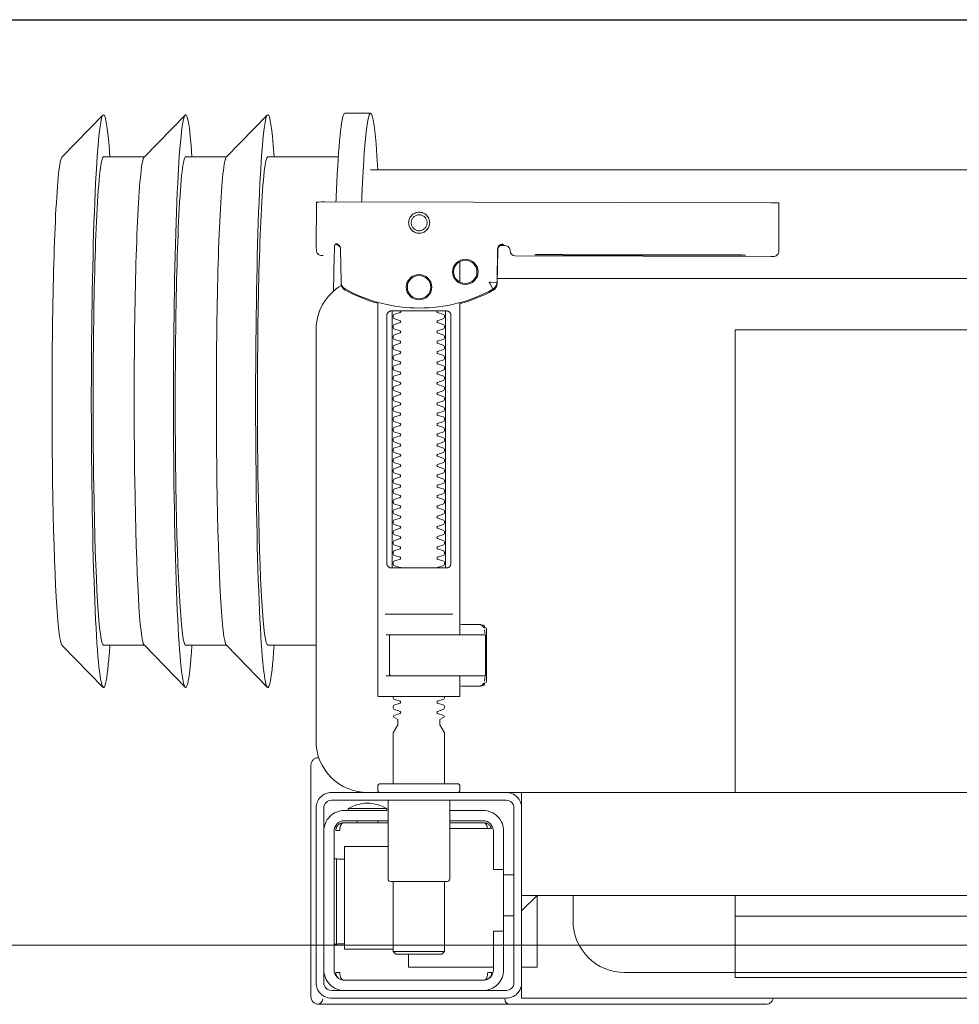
# Model space of a CAD drawing. Header units: metres. Extents: x 7408630 to 15602436, y 5561464 to 13303678.
# Tile 24 of 123: x 7412366 to 7412384, y 5563732 to 5563752. Entities that reach past the tile are written whole.
import ezdxf
from ezdxf.enums import TextEntityAlignment as Align

# ---------------------------------------------------------------- set-up
doc = ezdxf.new("R2010")
doc.units = ezdxf.units.M
doc.header["$MEASUREMENT"] = 0
for name, color, linetype, lineweight in [('!! 0_ Istn-sciany', 3, 'Continuous', 30), ('!! 0_Opis_pom', 9, 'Continuous', 13), ('!! 1_OPIS POM NOWE', 140, 'Continuous', 5), ('!! 2 ZABUDOWA GK-MDF', 54, 'Continuous', 13), ('Granica', 112, 'Continuous', 80)]:
    doc.layers.add(name, color=color, linetype=linetype, lineweight=lineweight)
doc.layers.add('!!_@ wypos sanit nd', color=7, linetype='Continuous', lineweight=0, plot=False)
doc.styles.add('ARIAL', font='tahoma.ttf')

# ---------------------------------------------------------------- blocks, each defined once
blk = doc.blocks.new('99400_TOP')
for points in [[(-0.24944, 0.17326), (-0.24147, 0.18145)], [(-0.24136, 0.17331), (-0.23341, 0.17331), (-0.22548, 0.18145)], [(-0.22538, 0.17331), (-0.21743, 0.17331), (-0.2095, 0.18145)], [(-0.18941, 0.18181), (-0.19441, 0.18181)], [(-0.19567, 0.17331), (-0.20939, 0.17331)], [(-0.18941, 0.17081), (-0.04454, 0.17081), (-0.04035, 0.17071), (-0.03616, 0.17042), (-0.032, 0.16993), (-0.02786, 0.16925), (-0.02376, 0.16837), (-0.0197, 0.16731), (-0.0157, 0.16606), (-0.01176, 0.16462), (-0.00789, 0.163), (-0.0041, 0.1612), (-0.0004, 0.15923), (0.0032, 0.15708), (0.00671, 0.15478), (0.0101, 0.1523), (0.01337, 0.14968)], [(-0.19839, 0.16455), (-0.11148, 0.16437)], [(-0.19593, 0.15629), (-0.19608, 0.15629), (-0.19638, 0.15629), (-0.19593, 0.1562), (-0.19577, 0.15614), (-0.19563, 0.15605), (-0.19551, 0.15594), (-0.1954, 0.15581), (-0.19532, 0.15567), (-0.19526, 0.15551), (-0.19523, 0.15535)], [(-0.16479, 0.14865), (-0.16466, 0.1552), (-0.16464, 0.15536), (-0.1646, 0.15551), (-0.16454, 0.15566), (-0.16445, 0.15579), (-0.16435, 0.15591), (-0.16422, 0.15601), (-0.16408, 0.15609), (-0.16394, 0.15614), (-0.16348, 0.15622), (-0.1638, 0.15623), (-0.16395, 0.15623)], [(-0.12195, 0.15427), (-0.15195, 0.15433)], [(-0.15195, 0.15423), (-0.12195, 0.15417)], [(-0.172, 0.15297), (-0.172, 0.14892)], [(0.16493, 0.14968), (-0.16477, 0.14968)], [(-0.172, 0.14497), (-0.172, 0.08036)], [(-0.1852, 0.14236), (-0.1852, 0.09436)], [(-0.1748, 0.09436), (-0.1748, 0.14236)], [(-0.11847, 0.04968), (-0.11847, 0.13968), (0.11153, 0.13968), (0.11153, 0.04968)], [(-0.17342, 0.08436), (-0.18658, 0.08436)], [(-0.172, 0.0823), (-0.17167, 0.08236), (-0.1682, 0.08236), (-0.16809, 0.08236), (-0.16798, 0.08234), (-0.16789, 0.08225), (-0.16779, 0.08224), (-0.16762, 0.08223), (-0.16752, 0.08223), (-0.16741, 0.08221), (-0.1673, 0.08214), (-0.16725, 0.082), (-0.16725, 0.08174), (-0.16711, 0.08172), (-0.16701, 0.08168), (-0.16693, 0.08162), (-0.16687, 0.08148), (-0.16687, 0.07124), (-0.16691, 0.07111), (-0.16701, 0.07103), (-0.16725, 0.07098), (-0.16725, 0.07071), (-0.16728, 0.07061), (-0.16735, 0.07054), (-0.16746, 0.0705), (-0.16762, 0.07049), (-0.16775, 0.07048), (-0.16789, 0.07046), (-0.16797, 0.07039), (-0.16807, 0.07036), (-0.1682, 0.07036), (-0.17167, 0.07036), (-0.172, 0.07041)], [(-0.16829, 0.08235), (-0.16772, 0.08221), (-0.16738, 0.08176)], [(-0.16723, 0.08135), (-0.16714, 0.08082), (-0.16713, 0.08055)], [(-0.18633, 0.08036), (-0.17526, 0.08036), (-0.17367, 0.08036)], [(-0.24944, 0.07835), (-0.24147, 0.07016)], [(-0.24136, 0.07831), (-0.23341, 0.07831), (-0.22548, 0.07016)], [(-0.22538, 0.07831), (-0.21743, 0.07831), (-0.2095, 0.07016)], [(-0.2, 0.07831), (-0.20939, 0.07831)], [(-0.18633, 0.07236), (-0.1855, 0.07236), (-0.18567, 0.07246), (-0.1857, 0.07256)], [(-0.16738, 0.07096), (-0.16772, 0.07051), (-0.16829, 0.07036)], [(-0.16713, 0.07216), (-0.16714, 0.0719), (-0.16723, 0.07137)], [(-0.20001, 0.05638), (-0.19987, 0.05642), (-0.19976, 0.05645), (-0.19962, 0.05647), (-0.19948, 0.05647)], [(-0.20099, 0.05497), (-0.20099, 0.00998)], [(-0.16, 0.04668), (-0.16, 0.04968), (0.16, 0.04968), (0.16, 0.04668)], [(-0.192, 0.04418), (-0.192, 0.04378)], [(-0.188, 0.04418), (-0.188, 0.04378)], [(-0.16, 0.03368), (-0.16, 0.04568)], [(-0.19478, 0.04378), (-0.186, 0.04378)], [(-0.16664, 0.04268), (-0.16666, 0.04284), (-0.16669, 0.04295), (-0.16672, 0.04306), (-0.16675, 0.04316), (-0.16679, 0.04326), (-0.16683, 0.04337), (-0.16689, 0.04346), (-0.16694, 0.04355), (-0.16701, 0.04363), (-0.1671, 0.0437), (-0.16718, 0.04375), (-0.16728, 0.04378), (-0.16718, 0.04377), (-0.16708, 0.04376), (-0.16696, 0.04373), (-0.16686, 0.0437), (-0.16677, 0.04367), (-0.16666, 0.04362), (-0.16657, 0.04357), (-0.16646, 0.0435), (-0.16636, 0.04342), (-0.16627, 0.04334), (-0.16618, 0.04324), (-0.1661, 0.04314), (-0.16603, 0.04303), (-0.16597, 0.04292), (-0.16592, 0.0428), (-0.16588, 0.04268), (-0.174, 0.04268)], [(-0.174, 0.04378), (-0.16722, 0.04378)], [(-0.185, 0.01918), (-0.1945, 0.01918), (-0.1945, 0.03918), (-0.186, 0.03918)], [(-0.19591, 0.03679), (-0.19602, 0.03679), (-0.19616, 0.03679), (-0.19632, 0.03679), (-0.1965, 0.03679)], [(-0.1615, 0.03368), (-0.1635, 0.03368)], [(-0.185, 0.03238), (-0.185, 0.01876), (-0.1845, 0.01826), (-0.1755, 0.01826), (-0.175, 0.01876), (-0.175, 0.03238)], [(0.16, 0.02668), (0.157, 0.02968), (0.16, 0.02968), (-0.16, 0.02968), (-0.157, 0.02968), (-0.16, 0.02668)], [(-0.157, 0.02968), (-0.157, 0.01568), (-0.16, 0.01568)], [(0.10602, 0.02968), (0.10602, 0.0256), (-0.11847, 0.0256)], [(-0.1615, 0.02568), (-0.1635, 0.02568)], [(-0.1965, 0.02017), (-0.19632, 0.02017), (-0.19616, 0.02017), (-0.19602, 0.02017), (-0.19591, 0.02017)], [(-0.175, 0.01876), (-0.185, 0.01876)], [(-0.182, 0.01826), (-0.182, 0.01568), (-0.1655, 0.01568)], [(-0.16636, 0.01353), (-0.16625, 0.01364), (-0.16618, 0.01371), (-0.16612, 0.01379), (-0.16606, 0.01388), (-0.166, 0.01398), (-0.16596, 0.01407), (-0.16592, 0.01417), (-0.16589, 0.01428), (-0.16586, 0.01438), (-0.16584, 0.01449), (-0.16583, 0.01459), (-0.16583, 0.01469), (-0.16593, 0.01468), (-0.16606, 0.01468), (-0.1663, 0.01468), (-0.1664, 0.01468), (-0.16651, 0.01468), (-0.16661, 0.01468), (-0.16661, 0.01458), (-0.16662, 0.01448), (-0.16663, 0.01438), (-0.16664, 0.01428), (-0.16665, 0.01418), (-0.16667, 0.01407), (-0.1667, 0.01397), (-0.16673, 0.01387), (-0.16676, 0.01377), (-0.1668, 0.01366), (-0.16685, 0.01356), (-0.1669, 0.01347), (-0.16697, 0.01338), (-0.16704, 0.01331), (-0.16712, 0.01325), (-0.16725, 0.01318), (-0.19475, 0.01318), (-0.19493, 0.01328), (-0.19501, 0.01336), (-0.19507, 0.01344), (-0.19513, 0.01353), (-0.19518, 0.01363), (-0.19522, 0.01372), (-0.19526, 0.01383), (-0.19529, 0.01393), (-0.19532, 0.01405), (-0.19534, 0.01415), (-0.19536, 0.01425), (-0.19537, 0.01435), (-0.19538, 0.01446), (-0.19538, 0.01458), (-0.19539, 0.01468), (-0.19617, 0.01467), (-0.19616, 0.01456), (-0.19615, 0.01446), (-0.19613, 0.01435), (-0.1961, 0.01425), (-0.19607, 0.01415), (-0.19603, 0.01405), (-0.19598, 0.01395), (-0.19592, 0.01386), (-0.19586, 0.01377), (-0.19579, 0.01369), (-0.19571, 0.01361), (-0.19563, 0.01353)], [(-0.03305, 0.00968), (-0.16, 0.00968), (-0.16, 0.01268)]]:
    blk.add_lwpolyline(points)
for points in [[(-0.19989, 0.16454), (-0.19995, 0.15554, 0.009369), (-0.19993, 0.15511), (-0.19991, 0.15494), (-0.19986, 0.15477), (-0.19978, 0.15461), (-0.19968, 0.15447), (-0.19955, 0.15435), (-0.1994, 0.15426), (-0.19924, 0.15419), (-0.19907, 0.15415), (-0.19895, 0.15414), (-0.1988, 0.15414)], [(-0.16412, 0.15607), (-0.16324, 0.15607), (-0.16303, 0.15604), (-0.16282, 0.15598), (-0.16264, 0.15587), (-0.16249, 0.15572), (-0.16236, 0.15555), (-0.16228, 0.15535), (-0.16224, 0.15515, 0.002299), (-0.16224, 0.15503, 0.40455), (-0.16124, 0.15406), (-0.11145, 0.15396), (-0.11127, 0.15396), (-0.11111, 0.15396), (-0.11099, 0.15396), (-0.11083, 0.15397), (-0.11065, 0.15401), (-0.11048, 0.15408), (-0.11033, 0.15418), (-0.1102, 0.1543), (-0.11009, 0.15445), (-0.11001, 0.15461), (-0.10996, 0.15479), (-0.10995, 0.15497), (-0.10997, 0.16396), (-0.10998, 0.16435)], [(-0.19623, 0.15644), (-0.19587, 0.15638), (-0.19555, 0.15617), (-0.19533, 0.15585), (-0.19523, 0.1555), (-0.19513, 0.14894), (-0.19513, 0.14888, 0.265347), (-0.19435, 0.14762, 0.125711), (-0.17997, 0.14391, 0.125711), (-0.16558, 0.14756, 0.26954), (-0.16479, 0.14885), (-0.16467, 0.1554), (-0.16464, 0.15562), (-0.16456, 0.15583), (-0.16444, 0.15601), (-0.16428, 0.15617), (-0.16409, 0.15628), (-0.16388, 0.15635), (-0.16368, 0.15638)], [(-0.15993, 0.04968), (-0.17248, 0.04968, 0.405519), (-0.172, 0.05018), (-0.172, 0.05088, 0.414214), (-0.1725, 0.05138), (-0.1875, 0.05138, 0.414214), (-0.188, 0.05088), (-0.188, 0.05018, 0.405519), (-0.18751, 0.04968), (-0.19, 0.04968, -0.414214), (-0.2, 0.05968), (-0.2, 0.13968, -0.266001), (-0.19506, 0.1483)], [(-0.19512, 0.14869), (-0.19511, 0.1485), (-0.19509, 0.1484), (-0.19506, 0.1483), (-0.19503, 0.1482), (-0.19498, 0.1481), (-0.19493, 0.148), (-0.19488, 0.14791), (-0.19482, 0.14782), (-0.19475, 0.14774), (-0.19467, 0.14766), (-0.1946, 0.14759), (-0.19451, 0.14753), (-0.19443, 0.14747), (-0.19434, 0.14742), (-0.19358, 0.14701), (-0.19281, 0.14663), (-0.19203, 0.14628), (-0.19124, 0.14594), (-0.19044, 0.14563), (-0.18964, 0.14534), (-0.18882, 0.14507), (-0.188, 0.14483), (-0.188, 0.06856, 0.414214), (-0.1878, 0.06836), (-0.17545, 0.06836), (-0.1722, 0.06836, 0.414214), (-0.172, 0.06856), (-0.172, 0.07236)], [(-0.172, 0.14478), (-0.17117, 0.14502), (-0.17034, 0.14528), (-0.16952, 0.14557), (-0.16871, 0.14588), (-0.16791, 0.14622), (-0.16712, 0.14657), (-0.16635, 0.14695), (-0.16558, 0.14736), (-0.16557, 0.14736, 0.269546), (-0.16479, 0.14865)], [(-0.18353, 0.09336, 0.182836), (-0.18364, 0.09345), (-0.18485, 0.09386, 0.050055), (-0.185, 0.09412), (-0.185, 0.0944, 0.050055), (-0.18485, 0.09466), (-0.18364, 0.09507, 0.719897), (-0.18364, 0.09545), (-0.18485, 0.09586, 0.050055), (-0.185, 0.09612), (-0.185, 0.0964, 0.050055), (-0.18485, 0.09666), (-0.18364, 0.09707, 0.719897), (-0.18364, 0.09745), (-0.18485, 0.09786, 0.050055), (-0.185, 0.09812), (-0.185, 0.0984, 0.050055), (-0.18485, 0.09866), (-0.18364, 0.09907, 0.719897), (-0.18364, 0.09945), (-0.18485, 0.09986, 0.050055), (-0.185, 0.10012), (-0.185, 0.1004, 0.050055), (-0.18485, 0.10066), (-0.18364, 0.10107, 0.719897), (-0.18364, 0.10145), (-0.18485, 0.10186, 0.050055), (-0.185, 0.10212), (-0.185, 0.1024, 0.050055), (-0.18485, 0.10266), (-0.18364, 0.10307, 0.719897), (-0.18364, 0.10345), (-0.18485, 0.10386, 0.050055), (-0.185, 0.10412), (-0.185, 0.1044, 0.050055), (-0.18485, 0.10466), (-0.18364, 0.10507, 0.719897), (-0.18364, 0.10545), (-0.18485, 0.10586, 0.050055), (-0.185, 0.10612), (-0.185, 0.1064, 0.050055), (-0.18485, 0.10666), (-0.18364, 0.10707, 0.719897), (-0.18364, 0.10745), (-0.18485, 0.10786, 0.050055), (-0.185, 0.10812), (-0.185, 0.1084, 0.050055), (-0.18485, 0.10866), (-0.18364, 0.10907, 0.719897), (-0.18364, 0.10945), (-0.18485, 0.10986, 0.050055), (-0.185, 0.11012), (-0.185, 0.1104, 0.050055), (-0.18485, 0.11066), (-0.18364, 0.11107, 0.719897), (-0.18364, 0.11145), (-0.18485, 0.11186, 0.050055), (-0.185, 0.11212), (-0.185, 0.1124, 0.050055), (-0.18485, 0.11266), (-0.18364, 0.11307, 0.719897), (-0.18364, 0.11345), (-0.18485, 0.11386, 0.050055), (-0.185, 0.11412), (-0.185, 0.1144, 0.050055), (-0.18485, 0.11466), (-0.18364, 0.11507, 0.719897), (-0.18364, 0.11545), (-0.18485, 0.11586, 0.050055), (-0.185, 0.11612), (-0.185, 0.1164, 0.050055), (-0.18485, 0.11666), (-0.18364, 0.11707, 0.719897), (-0.18364, 0.11745), (-0.18485, 0.11786, 0.050055), (-0.185, 0.11812), (-0.185, 0.1184, 0.050055), (-0.18485, 0.11866), (-0.18364, 0.11907, 0.719897), (-0.18364, 0.11945), (-0.18485, 0.11986, 0.050055), (-0.185, 0.12012), (-0.185, 0.1204, 0.050055), (-0.18485, 0.12066), (-0.18364, 0.12107, 0.719897), (-0.18364, 0.12145), (-0.18485, 0.12186, 0.050055), (-0.185, 0.12212), (-0.185, 0.1224, 0.050055), (-0.18485, 0.12266), (-0.18364, 0.12307, 0.719897), (-0.18364, 0.12345), (-0.18485, 0.12386, 0.050055), (-0.185, 0.12412), (-0.185, 0.1244, 0.050055), (-0.18485, 0.12466), (-0.18364, 0.12507, 0.719897), (-0.18364, 0.12545), (-0.18485, 0.12586, 0.050055), (-0.185, 0.12612), (-0.185, 0.1264, 0.050055), (-0.18485, 0.12666), (-0.18364, 0.12707, 0.719897), (-0.18364, 0.12745), (-0.18485, 0.12786, 0.050055), (-0.185, 0.12812), (-0.185, 0.1284, 0.050055), (-0.18485, 0.12866), (-0.18364, 0.12907, 0.719897), (-0.18364, 0.12945), (-0.18485, 0.12986, 0.050055), (-0.185, 0.13012), (-0.185, 0.1304, 0.050055), (-0.18485, 0.13066), (-0.18364, 0.13107, 0.719897), (-0.18364, 0.13145), (-0.18485, 0.13186, 0.050055), (-0.185, 0.13212), (-0.185, 0.1324, 0.050055), (-0.18485, 0.13266), (-0.18364, 0.13307, 0.719897), (-0.18364, 0.13345), (-0.18485, 0.13386, 0.050055), (-0.185, 0.13412), (-0.185, 0.1344, 0.050055), (-0.18485, 0.13466), (-0.18364, 0.13507, 0.719897), (-0.18364, 0.13545), (-0.18485, 0.13586, 0.050055), (-0.185, 0.13612), (-0.185, 0.1364, 0.050055), (-0.18485, 0.13666), (-0.18364, 0.13707, 0.719897), (-0.18364, 0.13745), (-0.18485, 0.13786, 0.050055), (-0.185, 0.13812), (-0.185, 0.1384, 0.050055), (-0.18485, 0.13866), (-0.18364, 0.13907, 0.719897), (-0.18364, 0.13945), (-0.18485, 0.13986, 0.050055), (-0.185, 0.14012), (-0.185, 0.1404, 0.050055), (-0.18485, 0.14066), (-0.18364, 0.14107, 0.719897), (-0.18364, 0.14145), (-0.18485, 0.14186, 0.050055), (-0.185, 0.14212), (-0.185, 0.1424, 0.050055), (-0.18485, 0.14266), (-0.18364, 0.14307, 0.474594), (-0.18353, 0.14336)], [(-0.17647, 0.14336, 0.474594), (-0.17636, 0.14307), (-0.17514, 0.14266, 0.050055), (-0.175, 0.1424), (-0.175, 0.14212, 0.050055), (-0.17514, 0.14186), (-0.17636, 0.14145, 0.719897), (-0.17636, 0.14107), (-0.17514, 0.14066, 0.050055), (-0.175, 0.1404), (-0.175, 0.14012, 0.050055), (-0.17514, 0.13986), (-0.17636, 0.13945, 0.719897), (-0.17636, 0.13907), (-0.17514, 0.13866, 0.050055), (-0.175, 0.1384), (-0.175, 0.13812, 0.050055), (-0.17514, 0.13786), (-0.17636, 0.13745, 0.719897), (-0.17636, 0.13707), (-0.17514, 0.13666, 0.050055), (-0.175, 0.1364), (-0.175, 0.13612, 0.050055), (-0.17514, 0.13586), (-0.17636, 0.13545, 0.719897), (-0.17636, 0.13507), (-0.17514, 0.13466, 0.050055), (-0.175, 0.1344), (-0.175, 0.13412, 0.050055), (-0.17514, 0.13386), (-0.17636, 0.13345, 0.719897), (-0.17636, 0.13307), (-0.17514, 0.13266, 0.050055), (-0.175, 0.1324), (-0.175, 0.13212, 0.050055), (-0.17514, 0.13186), (-0.17636, 0.13145, 0.719897), (-0.17636, 0.13107), (-0.17514, 0.13066, 0.050055), (-0.175, 0.1304), (-0.175, 0.13012, 0.050055), (-0.17514, 0.12986), (-0.17636, 0.12945, 0.719897), (-0.17636, 0.12907), (-0.17514, 0.12866, 0.050055), (-0.175, 0.1284), (-0.175, 0.12812, 0.050055), (-0.17514, 0.12786), (-0.17636, 0.12745, 0.719897), (-0.17636, 0.12707), (-0.17514, 0.12666, 0.050055), (-0.175, 0.1264), (-0.175, 0.12612, 0.050055), (-0.17514, 0.12586), (-0.17636, 0.12545, 0.719897), (-0.17636, 0.12507), (-0.17514, 0.12466, 0.050055), (-0.175, 0.1244), (-0.175, 0.12412, 0.050055), (-0.17514, 0.12386), (-0.17636, 0.12345, 0.719897), (-0.17636, 0.12307), (-0.17514, 0.12266, 0.050055), (-0.175, 0.1224), (-0.175, 0.12212, 0.050055), (-0.17514, 0.12186), (-0.17636, 0.12145, 0.719897), (-0.17636, 0.12107), (-0.17514, 0.12066, 0.050055), (-0.175, 0.1204), (-0.175, 0.12012, 0.050055), (-0.17514, 0.11986), (-0.17636, 0.11945, 0.719897), (-0.17636, 0.11907), (-0.17514, 0.11866, 0.050055), (-0.175, 0.1184), (-0.175, 0.11812, 0.050055), (-0.17514, 0.11786), (-0.17636, 0.11745, 0.719897), (-0.17636, 0.11707), (-0.17514, 0.11666, 0.050055), (-0.175, 0.1164), (-0.175, 0.11612, 0.050055), (-0.17514, 0.11586), (-0.17636, 0.11545, 0.719897), (-0.17636, 0.11507), (-0.17514, 0.11466, 0.050055), (-0.175, 0.1144), (-0.175, 0.11412, 0.050055), (-0.17514, 0.11386), (-0.17636, 0.11345, 0.719897), (-0.17636, 0.11307), (-0.17514, 0.11266, 0.050055), (-0.175, 0.1124), (-0.175, 0.11212, 0.050055), (-0.17514, 0.11186), (-0.17636, 0.11145, 0.719897), (-0.17636, 0.11107), (-0.17514, 0.11066, 0.050055), (-0.175, 0.1104), (-0.175, 0.11012, 0.050055), (-0.17514, 0.10986), (-0.17636, 0.10945, 0.719897), (-0.17636, 0.10907), (-0.17514, 0.10866, 0.050055), (-0.175, 0.1084), (-0.175, 0.10812, 0.050055), (-0.17514, 0.10786), (-0.17636, 0.10745, 0.719897), (-0.17636, 0.10707), (-0.17514, 0.10666, 0.050055), (-0.175, 0.1064), (-0.175, 0.10612, 0.050055), (-0.17514, 0.10586), (-0.17636, 0.10545, 0.719897), (-0.17636, 0.10507), (-0.17514, 0.10466, 0.050055), (-0.175, 0.1044), (-0.175, 0.10412, 0.050055), (-0.17514, 0.10386), (-0.17636, 0.10345, 0.719897), (-0.17636, 0.10307), (-0.17514, 0.10266, 0.050055), (-0.175, 0.1024), (-0.175, 0.10212, 0.050055), (-0.17514, 0.10186), (-0.17636, 0.10145, 0.719897), (-0.17636, 0.10107), (-0.17514, 0.10066, 0.050055), (-0.175, 0.1004), (-0.175, 0.10012, 0.050055), (-0.17514, 0.09986), (-0.17636, 0.09945, 0.719897), (-0.17636, 0.09907), (-0.17514, 0.09866, 0.050055), (-0.175, 0.0984), (-0.175, 0.09812, 0.050055), (-0.17514, 0.09786), (-0.17636, 0.09745, 0.719897), (-0.17636, 0.09707), (-0.17514, 0.09666, 0.050055), (-0.175, 0.0964), (-0.175, 0.09612, 0.050055), (-0.17514, 0.09586), (-0.17636, 0.09545, 0.719897), (-0.17636, 0.09507), (-0.17514, 0.09466, 0.050055), (-0.175, 0.0944), (-0.175, 0.09412, 0.050055), (-0.17514, 0.09386), (-0.17636, 0.09345, 0.182836), (-0.17647, 0.09336)], [(-0.1857, 0.08016), (-0.1857, 0.07256), (-0.1857, 0.08016), (-0.18567, 0.08026), (-0.18559, 0.08034), (-0.17695, 0.08036), (-0.16725, 0.08036, -0.414214), (-0.16705, 0.08016), (-0.16705, 0.07256, -0.414214), (-0.16725, 0.07236), (-0.18543, 0.07236), (-0.18553, 0.0724), (-0.18559, 0.07256)], [(-0.185, 0.06836), (-0.185, 0.06812, -0.050055), (-0.18485, 0.06786), (-0.18364, 0.06745, -0.719897), (-0.18364, 0.06707), (-0.18485, 0.06666, -0.050055), (-0.185, 0.0664), (-0.185, 0.06612, -0.050055), (-0.18485, 0.06586), (-0.18364, 0.06545, -0.719897), (-0.18364, 0.06507), (-0.18485, 0.06466, -0.050055), (-0.185, 0.0644), (-0.1841, 0.06388), (-0.1841, 0.06282), (-0.185, 0.06126), (-0.185, 0.05138)], [(-0.175, 0.06836), (-0.175, 0.06812, 0.050055), (-0.17514, 0.06786), (-0.17636, 0.06745, 0.719897), (-0.17636, 0.06707), (-0.17514, 0.06666, 0.050055), (-0.175, 0.0664), (-0.175, 0.06612, 0.050055), (-0.17514, 0.06586), (-0.17636, 0.06545, 0.719897), (-0.17636, 0.06507), (-0.17514, 0.06466, 0.050055), (-0.175, 0.0644), (-0.1759, 0.06388), (-0.1759, 0.06282), (-0.175, 0.06126), (-0.175, 0.05138)], [(-0.20011, 0.05634, 0.091301), (-0.20055, 0.05604, 0.198909), (-0.20099, 0.05497)], [(-0.19944, 0.0564, 0.170835), (-0.20011, 0.05634)], [(-0.186, 0.04818), (-0.186, 0.03288, 0.414214), (-0.1855, 0.03238), (-0.1745, 0.03238, 0.414214), (-0.174, 0.03288), (-0.174, 0.04818)], [(-0.1985, 0.04218, -0.414214), (-0.1945, 0.04618), (-0.18625, 0.04618), (-0.18625, 0.04656), (-0.19375, 0.04656), (-0.19375, 0.04618)], [(-0.18625, 0.04656, 0.119096), (-0.19, 0.04764, 0.119096), (-0.19375, 0.04656)], [(-0.174, 0.04618), (-0.1675, 0.04618, -0.414214), (-0.1635, 0.04218), (-0.16353, 0.04268)], [(-0.186, 0.04418), (-0.1945, 0.04418, 0.414214), (-0.1965, 0.04218), (-0.1965, 0.01518, 0.414214), (-0.1945, 0.01318), (-0.1675, 0.01318, 0.414214), (-0.1655, 0.01518), (-0.1655, 0.02268), (-0.1635, 0.02268), (-0.1635, 0.04218)], [(-0.1635, 0.03468), (-0.1655, 0.03468), (-0.1655, 0.04218, 0.414214), (-0.1675, 0.04418), (-0.174, 0.04418)], [(-0.1945, 0.02025), (-0.19515, 0.02024), (-0.19542, 0.02024), (-0.1956, 0.02024), (-0.19567, 0.02024, 0.116465), (-0.19589, 0.02018), (-0.19601, 0.02013), (-0.19601, 0.03683), (-0.19589, 0.03678, 0.116465), (-0.19567, 0.03672), (-0.19542, 0.03672), (-0.19515, 0.03672), (-0.1945, 0.03671)], [(-0.15, 0.02968), (-0.15, 0.02468, 0.414214), (-0.14, 0.01468), (-0.11847, 0.01468), (-0.11847, 0.02968)], [(-0.1675, 0.01118, 0.414214), (-0.1635, 0.01518), (-0.1635, 0.02268)], [(-0.1985, 0.01518, 0.414214), (-0.1945, 0.01118)], [(-0.20099, 0.00998, 0.198909), (-0.20055, 0.00892, 0.091301), (-0.20011, 0.00862)], [(-0.1633, 0.00948, 0.412536), (-0.1623, 0.00848), (-0.1125, 0.00848), (-0.11221, 0.00851), (-0.11193, 0.0086), (-0.11168, 0.00873), (-0.11145, 0.00892), (-0.11126, 0.00914), (-0.11112, 0.0094), (-0.11104, 0.00968)], [(-0.16237, 0.00849), (-0.16249, 0.00849), (-0.16269, 0.00849), (-0.16294, 0.00849), (-0.16323, 0.00849), (-0.16357, 0.00849), (-0.16393, 0.00849), (-0.16428, 0.00849), (-0.19771, 0.00849), (-0.19841, 0.00849), (-0.19903, 0.00849), (-0.19948, 0.00849), (-0.19961, 0.00849), (-0.19973, 0.00851), (-0.19984, 0.00853), (-0.20003, 0.00859, 0.517033), (-0.1987, 0.00952)]]:
    blk.add_lwpolyline(points, format="xyb")
for points in [[(-0.17994, 0.16256), (-0.17974, 0.16255), (-0.17954, 0.16252), (-0.17934, 0.16247), (-0.17915, 0.1624), (-0.17897, 0.16231), (-0.1788, 0.16221), (-0.17864, 0.16209), (-0.17849, 0.16196), (-0.17836, 0.16181), (-0.17824, 0.16165), (-0.17813, 0.16147), (-0.17805, 0.16129), (-0.17798, 0.1611), (-0.17793, 0.16091), (-0.1779, 0.16071), (-0.17789, 0.16051), (-0.1779, 0.16031), (-0.17793, 0.16011), (-0.17798, 0.15991), (-0.17805, 0.15972), (-0.17814, 0.15954), (-0.17824, 0.15937), (-0.17836, 0.15921), (-0.1785, 0.15906), (-0.17865, 0.15893), (-0.17881, 0.15881), (-0.17898, 0.1587), (-0.17916, 0.15862), (-0.17935, 0.15855), (-0.17955, 0.1585), (-0.17975, 0.15847), (-0.17995, 0.15846), (-0.18015, 0.15847), (-0.18035, 0.1585), (-0.18054, 0.15855), (-0.18073, 0.15862), (-0.18091, 0.15871), (-0.18108, 0.15881), (-0.18124, 0.15893), (-0.18139, 0.15907), (-0.18153, 0.15922), (-0.18165, 0.15938), (-0.18175, 0.15955), (-0.18184, 0.15973), (-0.1819, 0.15992), (-0.18195, 0.16012), (-0.18198, 0.16031), (-0.18199, 0.16052), (-0.18198, 0.16072), (-0.18195, 0.16091), (-0.1819, 0.16111), (-0.18183, 0.1613), (-0.18175, 0.16148), (-0.18164, 0.16165), (-0.18152, 0.16181), (-0.18139, 0.16196), (-0.18124, 0.1621), (-0.18108, 0.16222), (-0.1809, 0.16232), (-0.18072, 0.1624), (-0.18053, 0.16247), (-0.18034, 0.16252), (-0.18014, 0.16255)], [(-0.17994, 0.16205), (-0.17979, 0.16205), (-0.17964, 0.16202), (-0.17949, 0.16199), (-0.17935, 0.16194), (-0.17921, 0.16187), (-0.17908, 0.16179), (-0.17896, 0.1617), (-0.17884, 0.1616), (-0.17874, 0.16149), (-0.17865, 0.16136), (-0.17857, 0.16123), (-0.17851, 0.1611), (-0.17846, 0.16095), (-0.17842, 0.1608), (-0.1784, 0.16065), (-0.17839, 0.1605), (-0.1784, 0.16035), (-0.17842, 0.1602), (-0.17846, 0.16005), (-0.17851, 0.15991), (-0.17858, 0.15977), (-0.17866, 0.15964), (-0.17875, 0.15952), (-0.17885, 0.15941), (-0.17896, 0.1593), (-0.17908, 0.15921), (-0.17921, 0.15914), (-0.17935, 0.15907), (-0.1795, 0.15902), (-0.17964, 0.15898), (-0.17979, 0.15896), (-0.17995, 0.15895), (-0.1801, 0.15896), (-0.18025, 0.15899), (-0.18039, 0.15902), (-0.18054, 0.15907), (-0.18067, 0.15914), (-0.18081, 0.15922), (-0.18093, 0.15931), (-0.18104, 0.15941), (-0.18114, 0.15952), (-0.18123, 0.15965), (-0.18131, 0.15978), (-0.18138, 0.15991), (-0.18143, 0.16006), (-0.18146, 0.16021), (-0.18148, 0.16036), (-0.18149, 0.16051), (-0.18148, 0.16066), (-0.18146, 0.16081), (-0.18142, 0.16096), (-0.18137, 0.1611), (-0.18131, 0.16124), (-0.18123, 0.16137), (-0.18114, 0.16149), (-0.18104, 0.1616), (-0.18092, 0.1617), (-0.1808, 0.1618), (-0.18067, 0.16187), (-0.18053, 0.16194), (-0.18039, 0.16199), (-0.18024, 0.16203), (-0.18009, 0.16205)], [(-0.17471, 0.14336), (-0.17462, 0.14336), (-0.17454, 0.14335), (-0.17445, 0.14333), (-0.17436, 0.14331), (-0.17428, 0.14327), (-0.1742, 0.14323), (-0.17413, 0.14318), (-0.17406, 0.14313), (-0.174, 0.14306), (-0.17394, 0.14299), (-0.17389, 0.1429), (-0.17384, 0.1428), (-0.1738, 0.1427), (-0.17378, 0.14259), (-0.17376, 0.14247), (-0.17375, 0.14236), (-0.17375, 0.09436), (-0.17376, 0.09424), (-0.17378, 0.09413), (-0.1738, 0.09402), (-0.17384, 0.09391), (-0.17389, 0.09382), (-0.17394, 0.09373), (-0.174, 0.09366), (-0.17406, 0.09359), (-0.17413, 0.09353), (-0.1742, 0.09349), (-0.17428, 0.09344), (-0.17436, 0.09341), (-0.17445, 0.09339), (-0.17454, 0.09337), (-0.17462, 0.09336), (-0.17471, 0.09336), (-0.18529, 0.09336), (-0.18538, 0.09336), (-0.18546, 0.09337), (-0.18555, 0.09339), (-0.18564, 0.09341), (-0.18572, 0.09344), (-0.1858, 0.09349), (-0.18587, 0.09353), (-0.18594, 0.09359), (-0.186, 0.09366), (-0.18606, 0.09373), (-0.18611, 0.09382), (-0.18616, 0.09391), (-0.1862, 0.09402), (-0.18622, 0.09413), (-0.18624, 0.09424), (-0.18624, 0.09436), (-0.18624, 0.14236), (-0.18624, 0.14247), (-0.18622, 0.14259), (-0.1862, 0.1427), (-0.18616, 0.1428), (-0.18611, 0.1429), (-0.18606, 0.14299), (-0.186, 0.14306), (-0.18594, 0.14313), (-0.18587, 0.14318), (-0.1858, 0.14323), (-0.18572, 0.14327), (-0.18564, 0.14331), (-0.18555, 0.14333), (-0.18546, 0.14335), (-0.18538, 0.14336), (-0.18529, 0.14336)], [(-0.19467, 0.04378), (-0.19466, 0.04378), (-0.19466, 0.04378), (-0.19466, 0.04378), (-0.19466, 0.04378), (-0.19466, 0.04378), (-0.19466, 0.04378), (-0.19466, 0.04378), (-0.19466, 0.04378), (-0.19466, 0.04378), (-0.19466, 0.04378), (-0.19466, 0.04378), (-0.19466, 0.04378), (-0.19466, 0.04378), (-0.19466, 0.04378), (-0.19466, 0.04378), (-0.19466, 0.04378), (-0.19467, 0.04378), (-0.19467, 0.04378), (-0.19467, 0.04378), (-0.19467, 0.04378), (-0.19468, 0.04378), (-0.19468, 0.04378), (-0.19469, 0.04378), (-0.1947, 0.04378), (-0.1947, 0.04378), (-0.19471, 0.04378), (-0.19471, 0.04378), (-0.19471, 0.04378), (-0.19471, 0.04378), (-0.19472, 0.04378), (-0.19472, 0.04378), (-0.19472, 0.04377), (-0.19472, 0.04377), (-0.19473, 0.04377), (-0.19473, 0.04377), (-0.19473, 0.04377), (-0.19473, 0.04377), (-0.19473, 0.04377), (-0.19473, 0.04377), (-0.19474, 0.04377), (-0.19474, 0.04377), (-0.19474, 0.04377), (-0.19474, 0.04377), (-0.19474, 0.04377), (-0.19475, 0.04377), (-0.19475, 0.04377), (-0.19475, 0.04377), (-0.19475, 0.04377), (-0.19476, 0.04377), (-0.19476, 0.04377), (-0.19476, 0.04377), (-0.19477, 0.04376), (-0.19477, 0.04376), (-0.19477, 0.04376), (-0.19478, 0.04376), (-0.19479, 0.04376), (-0.19479, 0.04376), (-0.1948, 0.04375), (-0.19481, 0.04375), (-0.19481, 0.04375), (-0.19482, 0.04374), (-0.19483, 0.04374), (-0.19483, 0.04374), (-0.19484, 0.04373), (-0.19485, 0.04373), (-0.19485, 0.04373), (-0.19486, 0.04372), (-0.19487, 0.04372), (-0.19488, 0.04371), (-0.19488, 0.04371), (-0.19489, 0.0437), (-0.1949, 0.0437), (-0.1949, 0.04369), (-0.19491, 0.04369), (-0.19492, 0.04368), (-0.19493, 0.04368), (-0.19493, 0.04367), (-0.19494, 0.04367), (-0.19495, 0.04366), (-0.19495, 0.04366), (-0.19496, 0.04365), (-0.19497, 0.04364), (-0.19497, 0.04364), (-0.19498, 0.04363), (-0.19499, 0.04362), (-0.19499, 0.04362), (-0.195, 0.04361), (-0.19501, 0.0436), (-0.19501, 0.04359), (-0.19502, 0.04359), (-0.19503, 0.04358), (-0.19503, 0.04357), (-0.19504, 0.04356), (-0.19504, 0.04356), (-0.19505, 0.04355), (-0.19506, 0.04354), (-0.19506, 0.04353), (-0.19507, 0.04352), (-0.19508, 0.04351), (-0.19508, 0.0435), (-0.19509, 0.04349), (-0.19509, 0.04349), (-0.1951, 0.04348), (-0.19511, 0.04347), (-0.19511, 0.04346), (-0.19512, 0.04345), (-0.19512, 0.04344), (-0.19513, 0.04343), (-0.19513, 0.04342), (-0.19514, 0.04341), (-0.19515, 0.0434), (-0.19515, 0.04339), (-0.19516, 0.04338), (-0.19516, 0.04337), (-0.19517, 0.04336), (-0.19517, 0.04334), (-0.19518, 0.04333), (-0.19518, 0.04332), (-0.19519, 0.04331), (-0.19519, 0.0433), (-0.1952, 0.04329), (-0.1952, 0.04328), (-0.19521, 0.04327), (-0.19521, 0.04325), (-0.19522, 0.04324), (-0.19522, 0.04323), (-0.19523, 0.04322), (-0.19523, 0.04321), (-0.19524, 0.04319), (-0.19524, 0.04318), (-0.19525, 0.04317), (-0.19525, 0.04316), (-0.19526, 0.04313), (-0.19527, 0.04311), (-0.19527, 0.04308), (-0.19528, 0.04306), (-0.19529, 0.04303), (-0.1953, 0.043), (-0.1953, 0.04298), (-0.19531, 0.04295), (-0.19532, 0.04292), (-0.19532, 0.0429), (-0.19533, 0.04287), (-0.19533, 0.04285), (-0.19534, 0.04282), (-0.19534, 0.04279), (-0.19535, 0.04277), (-0.19535, 0.04274), (-0.19536, 0.04271), (-0.19536, 0.04269), (-0.19536, 0.04266), (-0.19537, 0.04263), (-0.19537, 0.04261), (-0.19537, 0.04258), (-0.19537, 0.04257), (-0.19537, 0.04256), (-0.19537, 0.04255), (-0.19537, 0.04255), (-0.19537, 0.04254), (-0.19538, 0.04253), (-0.19538, 0.04253), (-0.19538, 0.04252), (-0.19538, 0.04252), (-0.19538, 0.04251), (-0.19538, 0.04251), (-0.19538, 0.0425), (-0.19538, 0.04249), (-0.19538, 0.04249), (-0.19538, 0.04248), (-0.19538, 0.04248), (-0.19538, 0.04248), (-0.19538, 0.04247), (-0.19538, 0.04247), (-0.19538, 0.04246), (-0.19538, 0.04246), (-0.19538, 0.04246), (-0.19538, 0.04245), (-0.19538, 0.04245), (-0.19538, 0.04245), (-0.19538, 0.04244), (-0.19538, 0.04244), (-0.19538, 0.04244), (-0.19538, 0.04244), (-0.19538, 0.04243), (-0.19538, 0.04243), (-0.19538, 0.04243), (-0.19538, 0.04242), (-0.19538, 0.04242), (-0.19538, 0.04241), (-0.19538, 0.04241), (-0.19538, 0.0424), (-0.19538, 0.0424), (-0.19538, 0.04239), (-0.19538, 0.04239), (-0.19538, 0.04239), (-0.19538, 0.04238), (-0.19538, 0.04238), (-0.19538, 0.04237), (-0.19538, 0.04237), (-0.19538, 0.04236), (-0.19538, 0.04236), (-0.19538, 0.04235), (-0.19538, 0.04235), (-0.19538, 0.04234), (-0.19538, 0.04234), (-0.19538, 0.04234), (-0.19538, 0.04233), (-0.19538, 0.04232), (-0.19538, 0.04232), (-0.19538, 0.04231), (-0.19538, 0.04231), (-0.19538, 0.04231), (-0.19538, 0.0423), (-0.19538, 0.0423), (-0.19538, 0.04229), (-0.19538, 0.04229), (-0.19538, 0.04229), (-0.19538, 0.04229), (-0.19538, 0.04228), (-0.19538, 0.04228), (-0.19538, 0.04228), (-0.19538, 0.04228), (-0.19539, 0.04228), (-0.19539, 0.04228), (-0.19539, 0.04228), (-0.19539, 0.04227), (-0.19539, 0.04227), (-0.1954, 0.04227), (-0.1954, 0.04227), (-0.1954, 0.04227), (-0.1954, 0.04227), (-0.19541, 0.04227), (-0.19541, 0.04227), (-0.19542, 0.04227), (-0.19542, 0.04227), (-0.19543, 0.04228), (-0.19544, 0.04228), (-0.19545, 0.04228), (-0.19545, 0.04228), (-0.19546, 0.04228), (-0.19546, 0.04228), (-0.19546, 0.04228), (-0.19547, 0.04228), (-0.19548, 0.04228), (-0.19549, 0.04228), (-0.19549, 0.04228), (-0.1955, 0.04228), (-0.19551, 0.04228), (-0.19552, 0.04228), (-0.19553, 0.04228), (-0.19554, 0.04228), (-0.19555, 0.04228), (-0.19556, 0.04228), (-0.19557, 0.04228), (-0.19558, 0.04228), (-0.19559, 0.04228), (-0.19561, 0.04228), (-0.19563, 0.04228), (-0.19565, 0.04228), (-0.19568, 0.04228), (-0.1957, 0.04228), (-0.19574, 0.04228), (-0.19576, 0.04228), (-0.19578, 0.04228), (-0.19595, 0.04228), (-0.19596, 0.04228), (-0.19598, 0.04228), (-0.19599, 0.04228), (-0.196, 0.04228), (-0.19602, 0.04228), (-0.19603, 0.04228), (-0.19604, 0.04228), (-0.19605, 0.04228), (-0.19606, 0.04228), (-0.19607, 0.04228), (-0.19608, 0.04228), (-0.19609, 0.04228), (-0.1961, 0.04228), (-0.19611, 0.04228), (-0.19612, 0.04228), (-0.19613, 0.04229), (-0.19613, 0.04229), (-0.19614, 0.04229), (-0.19614, 0.04229), (-0.19615, 0.04229), (-0.19615, 0.04229), (-0.19615, 0.04229), (-0.19615, 0.04229), (-0.19616, 0.04229), (-0.19616, 0.04229), (-0.19616, 0.04228), (-0.19616, 0.04228), (-0.19616, 0.04228), (-0.19616, 0.04228), (-0.19616, 0.04228), (-0.19616, 0.04228), (-0.19616, 0.04227), (-0.19616, 0.04227), (-0.19616, 0.04227), (-0.19617, 0.04227), (-0.19617, 0.04227), (-0.19617, 0.04227), (-0.19617, 0.04227), (-0.19617, 0.04227), (-0.19617, 0.04227), (-0.19617, 0.04227), (-0.19617, 0.04228), (-0.19617, 0.04228), (-0.19617, 0.04228), (-0.19617, 0.04229), (-0.19617, 0.04229), (-0.19617, 0.04229), (-0.19617, 0.0423), (-0.19617, 0.04231), (-0.19617, 0.04232), (-0.19617, 0.04233), (-0.19617, 0.04234), (-0.19616, 0.04234), (-0.19616, 0.04234), (-0.19616, 0.04235), (-0.19616, 0.04235), (-0.19616, 0.04236), (-0.19616, 0.04236), (-0.19616, 0.04237), (-0.19616, 0.04238), (-0.19616, 0.04239), (-0.19616, 0.04239), (-0.19616, 0.0424), (-0.19616, 0.0424), (-0.19616, 0.04241), (-0.19616, 0.04241), (-0.19616, 0.04241), (-0.19616, 0.04242), (-0.19616, 0.04242), (-0.19616, 0.04243), (-0.19616, 0.04243), (-0.19616, 0.04244), (-0.19616, 0.04244), (-0.19616, 0.04245), (-0.19616, 0.04245), (-0.19616, 0.04246), (-0.19616, 0.04246), (-0.19615, 0.04246), (-0.19615, 0.04246), (-0.19615, 0.04247), (-0.19615, 0.04247), (-0.19615, 0.04248), (-0.19615, 0.04248), (-0.19615, 0.04248), (-0.19615, 0.04249), (-0.19615, 0.04249), (-0.19615, 0.0425), (-0.19615, 0.04251), (-0.19615, 0.04251), (-0.19615, 0.04252), (-0.19615, 0.04252), (-0.19614, 0.04253), (-0.19614, 0.04254), (-0.19614, 0.04254), (-0.19614, 0.04255), (-0.19614, 0.04256), (-0.19614, 0.04256), (-0.19614, 0.04257), (-0.19614, 0.04258), (-0.19613, 0.04259), (-0.19613, 0.0426), (-0.19613, 0.0426), (-0.19613, 0.04261), (-0.19612, 0.04263), (-0.19612, 0.04264), (-0.19612, 0.04266), (-0.19611, 0.04268), (-0.19611, 0.04269), (-0.1961, 0.04271), (-0.1961, 0.04273), (-0.19609, 0.04274), (-0.19609, 0.04276), (-0.19608, 0.04277), (-0.19608, 0.04279), (-0.19607, 0.04281), (-0.19606, 0.04282), (-0.19606, 0.04284), (-0.19605, 0.04285), (-0.19605, 0.04287), (-0.19604, 0.04288), (-0.19603, 0.0429), (-0.19602, 0.04291), (-0.19602, 0.04293), (-0.19601, 0.04295), (-0.196, 0.04296), (-0.19599, 0.04298), (-0.19599, 0.04299), (-0.19598, 0.043), (-0.19597, 0.04302), (-0.19596, 0.04303), (-0.19595, 0.04305), (-0.19595, 0.04306), (-0.19594, 0.04308), (-0.19593, 0.04309), (-0.19592, 0.04311), (-0.19591, 0.04312), (-0.1959, 0.04313), (-0.19589, 0.04315), (-0.19588, 0.04316), (-0.19587, 0.04317), (-0.19586, 0.04319), (-0.19585, 0.0432), (-0.19584, 0.04321), (-0.19583, 0.04323), (-0.19582, 0.04324), (-0.19581, 0.04325), (-0.1958, 0.04327), (-0.19578, 0.04328), (-0.19577, 0.04329), (-0.19576, 0.0433), (-0.19575, 0.04332), (-0.19574, 0.04333), (-0.19573, 0.04334), (-0.19571, 0.04335), (-0.1957, 0.04336), (-0.19569, 0.04338), (-0.19568, 0.04339), (-0.19567, 0.0434), (-0.19565, 0.04341), (-0.19564, 0.04342), (-0.19563, 0.04343), (-0.19561, 0.04344), (-0.1956, 0.04345), (-0.19559, 0.04346), (-0.19557, 0.04347), (-0.19556, 0.04348), (-0.19555, 0.04349), (-0.19553, 0.0435), (-0.19552, 0.04351), (-0.19551, 0.04352), (-0.19549, 0.04353), (-0.19548, 0.04354), (-0.19546, 0.04355), (-0.19545, 0.04356), (-0.19543, 0.04357), (-0.19542, 0.04358), (-0.19541, 0.04358), (-0.19539, 0.04359), (-0.19538, 0.0436), (-0.19536, 0.04361), (-0.19535, 0.04362), (-0.19533, 0.04362), (-0.19532, 0.04363), (-0.1953, 0.04364), (-0.19529, 0.04365), (-0.19527, 0.04365), (-0.19525, 0.04366), (-0.19524, 0.04367), (-0.19522, 0.04367), (-0.19521, 0.04368), (-0.19519, 0.04368), (-0.19518, 0.04369), (-0.19516, 0.0437), (-0.19514, 0.0437), (-0.19513, 0.04371), (-0.19511, 0.04371), (-0.1951, 0.04372), (-0.19508, 0.04372), (-0.19506, 0.04373), (-0.19505, 0.04373), (-0.19503, 0.04373), (-0.19501, 0.04374), (-0.195, 0.04374), (-0.19498, 0.04375), (-0.19496, 0.04375), (-0.19495, 0.04375), (-0.19493, 0.04376), (-0.19491, 0.04376), (-0.19491, 0.04376), (-0.1949, 0.04376), (-0.19489, 0.04376), (-0.19488, 0.04376), (-0.19487, 0.04377), (-0.19486, 0.04377), (-0.19485, 0.04377), (-0.19483, 0.04377), (-0.19482, 0.04377), (-0.19481, 0.04377), (-0.1948, 0.04377), (-0.19479, 0.04377), (-0.19479, 0.04377), (-0.19478, 0.04377), (-0.19478, 0.04378), (-0.19477, 0.04378), (-0.19476, 0.04378), (-0.19475, 0.04378), (-0.19475, 0.04378), (-0.19474, 0.04378), (-0.19474, 0.04378), (-0.19473, 0.04378), (-0.19473, 0.04378), (-0.19471, 0.04378), (-0.1947, 0.04378), (-0.1947, 0.04378), (-0.19469, 0.04378), (-0.19469, 0.04378), (-0.19469, 0.04378), (-0.19469, 0.04378), (-0.19469, 0.04378), (-0.19468, 0.04378), (-0.19468, 0.04378), (-0.19468, 0.04378), (-0.19467, 0.04378), (-0.19467, 0.04378), (-0.19467, 0.04378), (-0.19467, 0.04378)], [(-0.11847, 0.01368), (0.11153, 0.01368), (0.11153, 0.01468), (-0.11847, 0.01468)]]:
    blk.add_lwpolyline(points, close=True)
for points in [[(-0.1648, 0.14889), (-0.16481, 0.14889), (-0.16484, 0.1489), (-0.16497, 0.1489), (-0.16603, 0.14893), (-0.16612, 0.14893), (-0.16616, 0.14893), (-0.1662, 0.14893), (-0.16623, 0.14894), (-0.16627, 0.14895), (-0.1663, 0.14893), (-0.1663, 0.1489), (-0.16627, 0.14888), (-0.16625, 0.14885), (-0.16623, 0.14881), (-0.16621, 0.14878), (-0.16619, 0.14875), (-0.16561, 0.14767), (-0.16559, 0.14763), (-0.16558, 0.1476, 0.269546)], [(-0.2, 0.01268), (-0.2, 0.04668, -0.414214), (-0.197, 0.04968), (-0.163, 0.04968, -0.414214), (-0.16, 0.04668), (-0.16, 0.01268, -0.414214), (-0.163, 0.00968), (-0.197, 0.00968, -0.414214)], [(-0.1615, 0.04668), (-0.1615, 0.01268, -0.414214), (-0.163, 0.01118), (-0.197, 0.01118, -0.414214), (-0.1985, 0.01268), (-0.1985, 0.04668, -0.414214), (-0.197, 0.04818), (-0.163, 0.04818, -0.414214)]]:
    blk.add_lwpolyline(points, format="xyb", close=True)
for centre, radius in [((-0.17096, 0.15095), 0.00247), ((-0.17096, 0.15095), 0.00227), ((-0.17997, 0.14797), 0.00247), ((-0.17997, 0.14797), 0.00227)]:
    blk.add_circle(centre, radius)
for centre, major_axis, ratio, start_param, end_param in [((-0.24136, 0.12581), (0, 0.0557), 0.04256, 5.733752, 6.988802), ((-0.22538, 0.12581), (0, 0.0557), 0.04256, 5.733752, 6.988802), ((-0.20939, 0.12581), (0, 0.0557), 0.04256, 5.733752, 6.988802), ((-0.18941, 0.12581), (0, 0.056), 0.04256, 5.645661, 6.988802), ((-0.19441, 0.12581), (0, 0.056), 0.04256, 0, 0.705617), ((-0.24936, 0.12581), (0, 0.0475), 0.04256, 0.043665, 0.705617), ((-0.24136, 0.12581), (0, 0.0475), 0.04256, 0, 0.705617), ((-0.23337, 0.12581), (0, 0.0475), 0.04256, 0.043665, 0.705617), ((-0.22538, 0.12581), (0, 0.0475), 0.04256, 0, 0.705617), ((-0.21738, 0.12581), (0, 0.0475), 0.04256, 0.043665, 0.705617), ((-0.20939, 0.12581), (0, 0.0475), 0.04256, 0, 0.705617), ((-0.24136, 0.12581), (0, 0.0557), 0.04256, 0.705617, 3.691026), ((-0.22538, 0.12581), (0, 0.0557), 0.04256, 0.705617, 3.691026), ((-0.20939, 0.12581), (0, 0.0557), 0.04256, 0.705617, 3.691026), ((-0.19441, 0.12581), (0, 0.056), 0.04256, 0.705617, 0.806963), ((-0.18941, 0.12581), (0, 0.056), 0.04256, 0.705617, 0.807212), ((-0.19839, 0.16453), (-0.0015, 0), 0.008726, 4.712674, 6.283151), ((-0.11148, 0.16436), (-0.0015, 0), 0.008726, 3.141878, 4.712682), ((-0.24936, 0.12581), (0, 0.0475), 0.04256, 0.705617, 3.097928), ((-0.24136, 0.12581), (0, 0.0475), 0.04256, 0.705617, 3.141593), ((-0.23337, 0.12581), (0, 0.0475), 0.04256, 0.705617, 3.097928), ((-0.22538, 0.12581), (0, 0.0475), 0.04256, 0.705617, 3.141593), ((-0.21738, 0.12581), (0, 0.0475), 0.04256, 0.705617, 3.097928), ((-0.20939, 0.12581), (0, 0.0475), 0.04256, 0.705617, 3.141593), ((-0.19663, 0.15713), (-0.000002, -0.001), 0.000289, 6.274459, 6.283185), ((-0.19441, 0.12581), (0, 0.056), 0.04256, 0.998527, 1.179108), ((-0.16324, 0.15707), (-0.000002, -0.001), 0.000289, 6.274459, 6.283185), ((-0.19879, 0.15514), (-0.000011, -0.001), 0.706875, 0, 0.012337), ((-0.19844, 0.15414), (-0.000501, 0.000001), 0.008726, 0.786107, 1.14947), ((-0.19864, 0.15514), (-0.000006, -0.001), 0.408573, 0, 0.00956), ((-0.15195, 0.15428), (0.0055, -0.00001), 0.008726, 1.571085, 4.712678), ((-0.12195, 0.15422), (0.0055, -0.00001), 0.008726, 4.712678, 7.854271), ((-0.19463, 0.14876), (-0.0005, -0.000008), 0.017454, 0, 0.000137), ((-0.16529, 0.14886), (0.0005, -0.00001), 0.000006, 6.282744, 6.283185), ((-0.1852, 0.14236), (0, 0.001), 0.000289, 4.712389, 6.283185), ((-0.1748, 0.14236), (0, -0.001), 0.000289, 1.570796, 3.141593), ((-0.1852, 0.09436), (0, -0.001), 0.000289, 0, 1.570796), ((-0.1748, 0.09436), (0, -0.001), 0.000289, 0, 1.570796), ((-0.16763, 0.08203), (0.000004, 0.0002), 0.133184, 0.00502, 0.005026), ((-0.16723, 0.08153), (0.000013, 0.0002), 0.223, 0.006306, 0.006351), ((-0.16723, 0.07118), (0.000013, -0.0002), 0.223, 6.276731, 6.276777), ((-0.16763, 0.07069), (0.000004, -0.0002), 0.133184, 6.278107, 6.278112)]:
    blk.add_ellipse(centre, major_axis=major_axis, ratio=ratio, start_param=start_param, end_param=end_param)
blk = doc.blocks.new('A$Cff2eaf8b')
blk.add_blockref('99400_TOP', (0, -0.08218))
blk = doc.blocks.new('A$C9c944097')
at = {"layer": '!! 0_ Istn-sciany'}
blk.add_lwpolyline([(1638.5, -3505.47213), (1875.5, -3505.47213)], dxfattribs=at)
at = {"layer": '!! 2 ZABUDOWA GK-MDF'}
blk.add_lwpolyline([(1739.5, -3523.47213), (1638.5, -3523.47213)], dxfattribs=at)
at = {"layer": '!!_@ wypos sanit nd', "xscale": 100, "yscale": 100, "zscale": 100}
blk.add_blockref('A$Cff2eaf8b', (1689, -3517.25413), dxfattribs=at)
at = {"layer": '!! 0_Opis_pom', "ltscale": 0.7, "style": 'ARIAL'}
for tag, p in [('B2,14', (2497.12282, -23.97252)), ('B2,12', (1965.56932, -35.77631)), ('B2,11', (1692.08817, -60.77765)), ('B2,16', (3818.15438, -63.71828)), ('B2,19.1', (5324.74708, -87.92078)), ('B2,17', (4129.82322, -93.25972)), ('B2,15', (3189.46558, -109.69496)), ('B2,10', (1351.71035, -111.25665)), ('B2,13', (2272.99389, -121.89624)), ('A2,5', (1075.52681, -127.78965)), ('B2,18', (4545.51277, -234.12017)), ('B2,19', (5775.76711, -239.42159)), ('A2,4', (318.83322, -329.3265)), ('A2.1', (994.53557, -353.44633)), ('B2.7', (3171.3557, -458.01164)), ('B2.2', (3599.26223, -690.3637)), ('A2.2', (994.53557, -692.67095)), ('B2,21', (4593.23787, -912.69388)), ('B2,9', (1798.58924, -939.09545)), ('A2.3', (455.44717, -940.66614)), ('B2,4', (3116.67143, -940.65712)), ('B2,3', (3297.35823, -941.16418)), ('B2,8', (2517.28573, -960.07338)), ('B2,20', (5834.09772, -965.70749)), ('B2.1', (3927.81794, -970.24709)), ('B2,5', (3309.56672, -1129.12418)), ('B2,6', (3122.36837, -1171.43557)), ('C2,2', (3435.86614, -1487.77973)), ('C2,1', (3957.73656, -2408.10352)), ('C2,3', (3457.72791, -2555.15039)), ('D1,1', (2554.19917, -3205.91504)), ('C2,4', (3866.78124, -3285.77383)), ('D1,4', (1780.27581, -3366.18103)), ('D1,6', (1380.86316, -3373.10994)), ('D1,3', (2098.36626, -3546.18257)), ('C2,5', (3178.15957, -3610.67242)), ('D1,5', (1914.6928, -3621.18339)), ('D1,2', (2201.15492, -3794.18451)), ('D1,7', (477.95048, -4408.76849)), ('D1,8', (338.43039, -4834.32895))]:
    blk.add_attdef(tag, text='', height=11.968, dxfattribs=at).set_placement(p, align=Align.MIDDLE_CENTER)
at = {"layer": '!! 1_OPIS POM NOWE', "style": 'ARIAL'}
for tag, p in [('C2.5B', (3593.7377, -3168.5911)), ('C2,5C', (3526.78796, -3281.02046)), ('C2.4', (3997.15534, -3347.99835)), ('E2,2', (2945.33506, -3413.31629)), ('C2,5A', (3566.4961, -3615.37865)), ('E2.9', (3984.52714, -3783.77287)), ('E2.7', (4645.53364, -3784.14655)), ('D1,2', (2903.25587, -3794.18451)), ('E2.2', (3405.83089, -4049.74196)), ('E2.8', (4380.36687, -4058.97571)), ('E2.6', (5154.87983, -4066.29138)), ('E2.1', (4427.07303, -4318.94156)), ('E2,3', (3401.59976, -4465.83792)), ('E2.4', (3758.95342, -4705.0924)), ('E2.5', (5238.11734, -4786.79525))]:
    blk.add_attdef(tag, text='', height=11.968, dxfattribs=at).set_placement(p, align=Align.MIDDLE_CENTER)

msp = doc.modelspace()

# ---------------------------------------------------------------- block references
at = {"layer": 'Granica'}
msp.add_blockref('A$C9c944097', (7410702.59401, 5567256.9858), dxfattribs=at)

doc.saveas('drawing.dxf')
